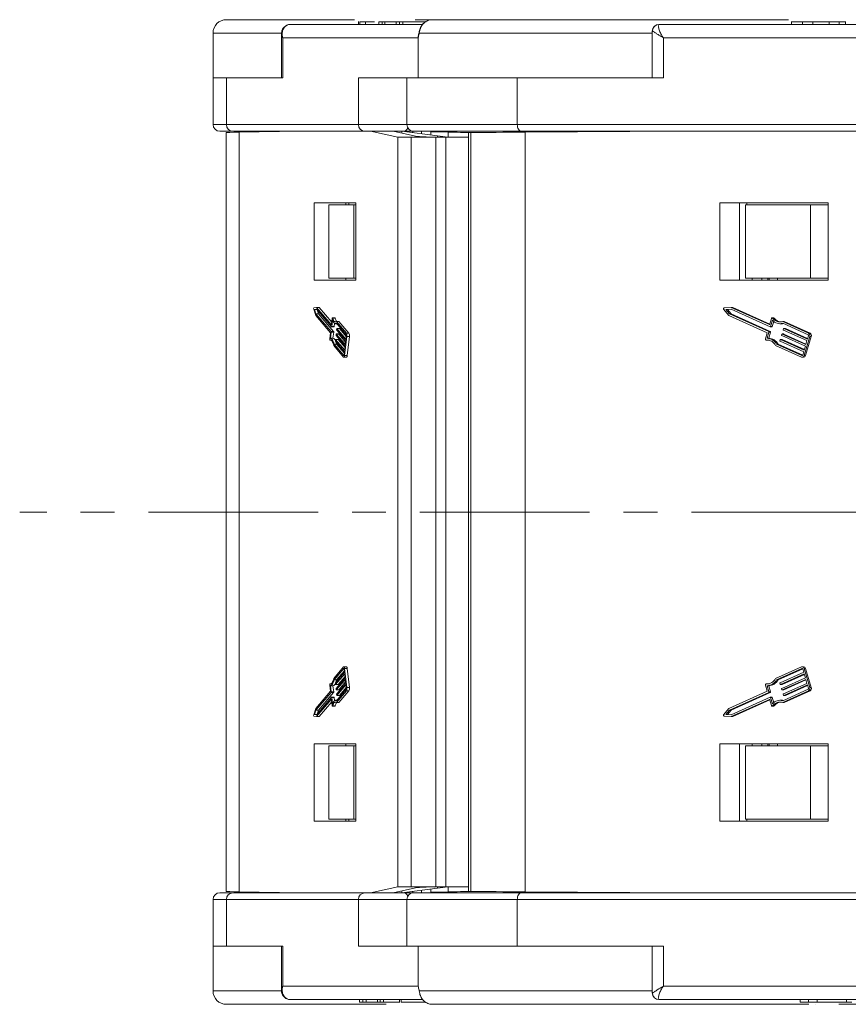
# Model space of a CAD drawing. Header units: millimetres. Extents: x 2471 to 3393, y -390 to 262.
# Tile 3 of 49: x 2761 to 2823, y -235 to -162. Entities that reach past the tile are written whole.
import ezdxf

# ---------------------------------------------------------------- set-up
doc = ezdxf.new("R2010")
doc.units = ezdxf.units.MM
doc.linetypes.add('CENTERX2', pattern=[20.32, 12.7, -2.54, 2.54, -2.54])

msp = doc.modelspace()

# ---------------------------------------------------------------- linework, layer by layer
at = {"color": 7, "linetype": 'Continuous', "lineweight": 15}
for p, q in [((2776.044, -161.781), (2785.625, -161.781)), ((2780.859, -162.131), (2790.74, -162.131)), ((2785.928, -161.906), (2785.928, -162.131)), ((2786.044, -161.931), (2786.044, -162.131)), ((2786.457, -161.931), (2786.457, -162.131)), ((2787.452, -161.931), (2787.452, -162.131)), ((2787.692, -161.931), (2787.452, -161.931)), ((2787.692, -161.931), (2787.692, -162.131)), ((2787.9, -161.931), (2787.692, -161.931)), ((2787.9, -161.931), (2787.9, -162.131)), ((2788.749, -161.931), (2787.9, -161.931)), ((2788.749, -161.931), (2788.749, -162.131)), ((2789.005, -161.931), (2788.749, -161.931)), ((2789.005, -161.931), (2789.005, -162.131)), ((2789.245, -161.931), (2789.005, -161.931)), ((2789.245, -161.931), (2789.245, -162.131)), ((2790.991, -161.931), (2789.245, -161.931)), ((2790.057, -161.931), (2790.057, -161.906)), ((2790.186, -161.781), (2791.466, -161.781)), ((2791.466, -161.781), (2791.461, -161.781)), ((2791.466, -161.781), (2818.11, -161.781)), ((2808.428, -162.131), (2808.436, -162.131)), ((2808.436, -162.131), (2835.385, -162.131)), ((2818.351, -161.906), (2818.351, -162.131)), ((2819.168, -161.931), (2819.168, -162.131)), ((2819.943, -161.931), (2819.943, -162.131)), ((2821.177, -161.931), (2821.177, -162.131)), ((2821.918, -161.931), (2821.918, -162.131)), ((2822.388, -162.131), (2822.388, -161.906)), ((2775.044, -162.781), (2775.044, -166.131)), ((2780.13, -162.781), (2775.044, -162.781)), ((2780.158, -162.87), (2780.158, -166.131)), ((2807.928, -162.781), (2790.478, -162.781)), ((2807.928, -162.631), (2807.928, -166.131)), ((2807.928, -162.631), (2807.939, -162.631)), ((2780.258, -163.131), (2780.258, -166.131)), ((2790.404, -163.131), (2780.258, -163.131)), ((2790.404, -163.131), (2790.404, -166.131)), ((2808.755, -163.131), (2808.755, -166.131)), ((2835.08, -163.131), (2808.755, -163.131)), ((2775.045, -166.131), (2775.044, -166.131)), ((2775.045, -166.131), (2775.045, -169.631)), ((2775.045, -166.131), (2776.044, -166.131)), ((2776.044, -166.131), (2780.258, -166.131)), ((2776.044, -166.131), (2776.044, -169.631)), ((2785.934, -169.631), (2785.934, -166.131)), ((2790.404, -166.131), (2785.934, -166.131)), ((2789.55, -166.131), (2789.55, -169.631)), ((2790.404, -166.131), (2797.821, -166.131)), ((2797.821, -166.131), (2808.755, -166.131)), ((2797.821, -166.131), (2797.821, -169.631)), ((2775.045, -169.631), (2776.044, -169.631)), ((2776.519, -170.131), (2775.545, -170.131)), ((2776.031, -170.228), (2776.031, -198.631)), ((2776.031, -170.228), (2776.031, -198.631)), ((2776.044, -169.631), (2785.934, -169.631)), ((2786.409, -170.131), (2776.519, -170.131)), ((2781.521, -170.131), (2776.995, -170.201)), ((2776.995, -198.631), (2776.995, -170.201)), ((2781.345, -170.134), (2781.357, -170.131)), ((2785.934, -169.631), (2789.55, -169.631)), ((2789.241, -170.131), (2786.409, -170.131)), ((2788.87, -170.581), (2786.827, -170.131)), ((2788.537, -170.131), (2790.2, -170.497)), ((2791.835, -170.475), (2789.175, -170.131)), ((2789.175, -170.131), (2789.175, -170.271)), ((2790.05, -170.131), (2789.241, -170.131)), ((2789.55, -169.631), (2797.821, -169.631)), ((2790.01, -170.239), (2790.01, -170.131)), ((2798.114, -170.131), (2790.05, -170.131)), ((2790.648, -170.321), (2790.648, -170.131)), ((2791.336, -170.41), (2791.336, -170.131)), ((2792.657, -170.201), (2791.336, -170.18)), ((2792.657, -170.581), (2792.657, -170.201)), ((2794.175, -170.23), (2794.175, -198.631)), ((2794.338, -170.228), (2794.338, -198.631)), ((2797.821, -169.631), (2823.483, -169.631)), ((2823.776, -170.131), (2798.114, -170.131)), ((2810.152, -170.131), (2798.409, -170.201)), ((2798.409, -198.631), (2798.409, -170.201)), ((2809.548, -170.134), (2809.59, -170.131)), ((2788.87, -198.631), (2788.87, -170.581)), ((2788.87, -170.581), (2789.866, -170.581)), ((2789.866, -170.581), (2789.866, -198.631)), ((2791.714, -170.581), (2789.866, -170.581)), ((2790.997, -170.55), (2791.63, -170.562)), ((2791.714, -198.631), (2791.714, -170.581)), ((2792.471, -170.581), (2791.714, -170.581)), ((2791.835, -170.475), (2791.835, -170.566)), ((2792.471, -170.581), (2792.471, -198.631)), ((2792.482, -170.581), (2792.471, -170.581)), ((2792.482, -170.581), (2792.482, -198.631)), ((2794.175, -170.581), (2792.482, -170.581)), ((2785.735, -175.481), (2782.613, -175.481)), ((2782.613, -175.481), (2782.613, -181.281)), ((2783.712, -181.131), (2783.712, -175.631)), ((2785.585, -175.631), (2783.712, -175.631)), ((2784.988, -175.631), (2784.988, -175.481)), ((2785.196, -175.631), (2785.196, -175.481)), ((2785.585, -181.131), (2785.585, -175.631)), ((2785.735, -175.631), (2785.585, -175.631)), ((2785.735, -181.281), (2785.735, -175.481)), ((2821.087, -175.481), (2812.987, -175.481)), ((2812.987, -175.481), (2812.987, -181.281)), ((2814.453, -181.281), (2814.453, -175.481)), ((2814.9, -181.131), (2814.9, -175.631)), ((2819.76, -175.631), (2814.9, -175.631)), ((2814.993, -175.631), (2814.993, -175.481)), ((2819.76, -181.131), (2819.76, -175.631)), ((2821.087, -175.631), (2819.76, -175.631)), ((2821.087, -181.281), (2821.087, -175.481)), ((2782.613, -181.281), (2785.735, -181.281)), ((2785.585, -181.131), (2783.712, -181.131)), ((2784.988, -181.281), (2784.988, -181.131)), ((2785.735, -181.131), (2785.585, -181.131)), ((2812.987, -181.281), (2821.087, -181.281)), ((2819.76, -181.131), (2814.9, -181.131)), ((2815.397, -181.281), (2815.397, -181.131)), ((2816.126, -181.281), (2816.126, -181.131)), ((2816.579, -181.281), (2816.579, -181.131)), ((2816.674, -181.281), (2816.674, -181.131)), ((2817.298, -181.131), (2817.298, -181.281)), ((2821.087, -181.131), (2819.76, -181.131)), ((2782.576, -183.459), (2782.728, -183.914)), ((2782.797, -183.315), (2782.589, -183.349)), ((2782.791, -183.443), (2782.638, -183.469)), ((2782.638, -183.469), (2782.75, -183.803)), ((2782.638, -183.469), (2782.812, -183.469)), ((2783.918, -184.763), (2782.791, -183.443)), ((2783.895, -184.6), (2782.797, -183.315)), ((2782.797, -183.315), (2782.987, -183.315)), ((2782.838, -183.499), (2782.94, -183.803)), ((2783.926, -184.414), (2782.987, -183.315)), ((2813.267, -183.459), (2813.661, -183.914)), ((2813.839, -183.315), (2813.3, -183.349)), ((2813.823, -183.443), (2813.427, -183.469)), ((2813.427, -183.469), (2813.717, -183.803)), ((2813.427, -183.469), (2813.544, -183.469)), ((2813.838, -183.45), (2813.544, -183.469)), ((2813.544, -183.469), (2813.834, -183.803)), ((2816.749, -184.763), (2813.823, -183.443)), ((2816.688, -184.6), (2813.839, -183.315)), ((2813.839, -183.315), (2813.956, -183.315)), ((2816.726, -184.564), (2813.956, -183.315)), ((2782.728, -183.914), (2783.836, -185.21)), ((2782.75, -183.803), (2783.877, -185.123)), ((2782.75, -183.803), (2782.94, -183.803)), ((2782.94, -183.803), (2784.067, -185.123)), ((2783.957, -184.147), (2783.907, -184.581)), ((2784.166, -184.105), (2783.976, -184.105)), ((2783.99, -184.124), (2784.18, -184.124)), ((2813.661, -183.914), (2816.534, -185.21)), ((2813.717, -183.803), (2816.643, -185.123)), ((2813.717, -183.803), (2813.834, -183.803)), ((2813.834, -183.803), (2816.76, -185.123)), ((2816.849, -184.147), (2816.721, -184.581)), ((2817.015, -184.105), (2816.898, -184.105)), ((2816.935, -184.124), (2817.052, -184.124)), ((2783.895, -184.6), (2783.901, -184.6)), ((2783.922, -184.765), (2784.112, -184.765)), ((2783.984, -184.281), (2783.931, -184.744)), ((2783.931, -184.744), (2784.121, -184.744)), ((2784.146, -184.522), (2784.121, -184.744)), ((2784.201, -184.536), (2784.305, -184.536)), ((2785.01, -185.362), (2784.28, -184.507)), ((2785.024, -185.242), (2784.282, -184.373)), ((2784.282, -184.373), (2784.472, -184.373)), ((2784.297, -184.968), (2784.304, -184.909)), ((2784.503, -184.888), (2784.313, -184.888)), ((2784.316, -184.889), (2784.995, -185.684)), ((2784.316, -184.889), (2784.506, -184.889)), ((2785.214, -185.242), (2784.472, -184.373)), ((2784.506, -184.889), (2785.017, -185.487)), ((2816.688, -184.6), (2816.705, -184.6)), ((2816.758, -184.765), (2816.875, -184.765)), ((2816.92, -184.281), (2816.782, -184.744)), ((2816.782, -184.744), (2816.9, -184.744)), ((2817.012, -184.365), (2816.9, -184.744)), ((2817.484, -184.536), (2817.601, -184.536)), ((2819.583, -185.362), (2817.687, -184.507)), ((2819.618, -185.242), (2817.692, -184.373)), ((2817.692, -184.373), (2817.809, -184.373)), ((2817.731, -184.968), (2817.749, -184.909)), ((2817.891, -184.888), (2817.773, -184.888)), ((2817.782, -184.889), (2819.543, -185.684)), ((2817.782, -184.889), (2817.899, -184.889)), ((2819.736, -185.242), (2817.809, -184.373)), ((2817.899, -184.889), (2819.556, -185.637)), ((2783.836, -185.21), (2783.783, -185.674)), ((2783.883, -185.164), (2783.83, -185.628)), ((2783.83, -185.628), (2784.02, -185.628)), ((2783.877, -185.123), (2784.067, -185.123)), ((2783.883, -185.164), (2784.073, -185.164)), ((2784.073, -185.164), (2784.02, -185.628)), ((2784.249, -185.388), (2784.256, -185.328)), ((2784.933, -186.223), (2784.255, -185.429)), ((2784.455, -185.307), (2784.265, -185.307)), ((2784.269, -185.309), (2784.947, -186.103)), ((2784.269, -185.309), (2784.459, -185.309)), ((2784.981, -185.804), (2784.303, -185.009)), ((2784.459, -185.309), (2784.969, -185.907)), ((2784.896, -186.927), (2785.06, -185.488)), ((2784.995, -185.684), (2785.022, -185.444)), ((2785.024, -185.242), (2785.214, -185.242)), ((2785.06, -185.488), (2785.25, -185.488)), ((2785.086, -186.927), (2785.25, -185.488)), ((2816.534, -185.21), (2816.397, -185.674)), ((2816.658, -185.164), (2816.521, -185.628)), ((2816.521, -185.628), (2816.638, -185.628)), ((2816.775, -185.164), (2816.638, -185.628)), ((2816.643, -185.123), (2816.76, -185.123)), ((2816.658, -185.164), (2816.775, -185.164)), ((2817.607, -185.388), (2817.625, -185.328)), ((2819.383, -186.223), (2817.622, -185.429)), ((2817.766, -185.307), (2817.649, -185.307)), ((2817.658, -185.309), (2819.418, -186.103)), ((2817.658, -185.309), (2817.775, -185.309)), ((2819.507, -185.804), (2817.747, -185.009)), ((2817.775, -185.309), (2819.432, -186.057)), ((2819.285, -186.927), (2819.711, -185.488)), ((2819.402, -186.927), (2819.828, -185.488)), ((2819.543, -185.684), (2819.614, -185.444)), ((2819.618, -185.242), (2819.736, -185.242)), ((2819.711, -185.488), (2819.828, -185.488)), ((2783.801, -185.76), (2783.86, -185.76)), ((2783.803, -185.76), (2783.859, -185.76)), ((2784.077, -186.172), (2784.819, -187.041)), ((2784.102, -186.066), (2784.833, -186.921)), ((2784.102, -186.066), (2784.292, -186.066)), ((2784.201, -185.808), (2784.208, -185.748)), ((2784.885, -186.643), (2784.207, -185.849)), ((2784.407, -185.727), (2784.217, -185.727)), ((2784.221, -185.729), (2784.899, -186.523)), ((2784.221, -185.729), (2784.411, -185.729)), ((2784.292, -186.066), (2784.874, -186.747)), ((2784.411, -185.729), (2784.922, -186.327)), ((2784.899, -186.523), (2784.933, -186.223)), ((2784.947, -186.103), (2784.981, -185.804)), ((2816.446, -185.76), (2816.563, -185.76)), ((2816.451, -185.76), (2816.568, -185.76)), ((2816.563, -185.76), (2816.568, -185.76)), ((2817.16, -186.172), (2819.086, -187.041)), ((2817.226, -186.066), (2819.121, -186.921)), ((2817.226, -186.066), (2817.343, -186.066)), ((2817.343, -186.066), (2819.183, -186.896)), ((2817.483, -185.808), (2817.501, -185.748)), ((2819.259, -186.643), (2817.498, -185.849)), ((2817.642, -185.727), (2817.525, -185.727)), ((2817.534, -185.729), (2819.294, -186.523)), ((2817.534, -185.729), (2817.651, -185.729)), ((2817.651, -185.729), (2819.308, -186.476)), ((2819.294, -186.523), (2819.383, -186.223)), ((2819.418, -186.103), (2819.507, -185.804)), ((2784.833, -186.921), (2784.846, -186.921)), ((2784.839, -187.052), (2785.029, -187.052)), ((2784.858, -186.883), (2784.885, -186.643)), ((2784.896, -186.927), (2785.086, -186.927)), ((2819.121, -186.921), (2819.157, -186.921)), ((2819.139, -187.052), (2819.256, -187.052)), ((2819.188, -186.883), (2819.259, -186.643)), ((2819.285, -186.927), (2819.402, -186.927)), ((2776.031, -198.631), (2776.031, -227.033)), ((2776.031, -198.631), (2776.031, -227.034)), ((2776.995, -227.061), (2776.995, -198.631)), ((2788.87, -226.681), (2788.87, -198.631)), ((2789.866, -198.631), (2789.866, -226.681)), ((2791.714, -226.681), (2791.714, -198.631)), ((2792.471, -198.631), (2792.471, -226.681)), ((2792.482, -198.631), (2792.482, -226.681)), ((2794.175, -198.631), (2794.175, -227.032)), ((2794.338, -198.631), (2794.338, -227.034)), ((2798.409, -227.061), (2798.409, -198.631)), ((2784.819, -210.221), (2784.077, -211.09)), ((2784.833, -210.341), (2784.102, -211.196)), ((2784.207, -211.413), (2784.885, -210.619)), ((2784.899, -210.739), (2784.221, -211.533)), ((2784.874, -210.515), (2784.292, -211.196)), ((2784.833, -210.341), (2784.846, -210.341)), ((2785.029, -210.209), (2784.839, -210.209)), ((2784.885, -210.619), (2784.858, -210.379)), ((2785.06, -211.774), (2784.896, -210.335)), ((2784.896, -210.335), (2785.086, -210.335)), ((2784.933, -211.038), (2784.899, -210.739)), ((2785.25, -211.774), (2785.086, -210.335)), ((2819.086, -210.221), (2817.16, -211.09)), ((2819.121, -210.341), (2817.226, -211.196)), ((2819.183, -210.366), (2817.343, -211.196)), ((2817.498, -211.413), (2819.259, -210.619)), ((2819.294, -210.739), (2817.534, -211.533)), ((2819.121, -210.341), (2819.157, -210.341)), ((2819.256, -210.209), (2819.139, -210.209)), ((2819.259, -210.619), (2819.188, -210.379)), ((2819.711, -211.774), (2819.285, -210.335)), ((2819.285, -210.335), (2819.402, -210.335)), ((2819.383, -211.038), (2819.294, -210.739)), ((2819.828, -211.774), (2819.402, -210.335)), ((2783.86, -211.502), (2783.801, -211.502)), ((2783.803, -211.502), (2783.859, -211.502)), ((2784.102, -211.196), (2784.292, -211.196)), ((2784.208, -211.514), (2784.201, -211.454)), ((2784.255, -211.833), (2784.933, -211.038)), ((2784.947, -211.158), (2784.269, -211.952)), ((2784.303, -212.252), (2784.981, -211.458)), ((2784.922, -210.935), (2784.411, -211.533)), ((2784.969, -211.355), (2784.459, -211.952)), ((2784.981, -211.458), (2784.947, -211.158)), ((2816.563, -211.502), (2816.446, -211.502)), ((2816.451, -211.502), (2816.568, -211.502)), ((2816.568, -211.502), (2816.563, -211.502)), ((2817.226, -211.196), (2817.343, -211.196)), ((2817.501, -211.514), (2817.483, -211.454)), ((2817.622, -211.833), (2819.383, -211.038)), ((2819.308, -210.785), (2817.651, -211.533)), ((2819.418, -211.158), (2817.658, -211.952)), ((2817.747, -212.252), (2819.507, -211.458)), ((2819.432, -211.205), (2817.775, -211.952)), ((2819.507, -211.458), (2819.418, -211.158)), ((2783.836, -212.051), (2782.728, -213.347)), ((2783.877, -212.138), (2782.75, -213.458)), ((2784.067, -212.138), (2782.94, -213.458)), ((2783.783, -211.588), (2783.836, -212.051)), ((2783.83, -211.634), (2783.883, -212.098)), ((2783.83, -211.634), (2784.02, -211.634)), ((2783.877, -212.138), (2784.067, -212.138)), ((2783.883, -212.098), (2784.073, -212.098)), ((2784.02, -211.634), (2784.073, -212.098)), ((2784.217, -211.535), (2784.407, -211.535)), ((2784.221, -211.533), (2784.411, -211.533)), ((2784.256, -211.933), (2784.249, -211.873)), ((2784.265, -211.954), (2784.455, -211.954)), ((2784.269, -211.952), (2784.459, -211.952)), ((2784.28, -212.755), (2785.01, -211.9)), ((2784.282, -212.889), (2785.024, -212.02)), ((2784.995, -211.578), (2784.316, -212.372)), ((2784.472, -212.889), (2785.214, -212.02)), ((2785.017, -211.774), (2784.506, -212.372)), ((2785.022, -211.818), (2784.995, -211.578)), ((2785.024, -212.02), (2785.214, -212.02)), ((2785.06, -211.774), (2785.25, -211.774)), ((2816.534, -212.051), (2813.661, -213.347)), ((2816.643, -212.138), (2813.717, -213.458)), ((2816.76, -212.138), (2813.834, -213.458)), ((2816.397, -211.588), (2816.534, -212.051)), ((2816.521, -211.634), (2816.658, -212.098)), ((2816.521, -211.634), (2816.638, -211.634)), ((2816.638, -211.634), (2816.775, -212.098)), ((2816.643, -212.138), (2816.76, -212.138)), ((2816.658, -212.098), (2816.775, -212.098)), ((2817.525, -211.535), (2817.642, -211.535)), ((2817.534, -211.533), (2817.651, -211.533)), ((2817.625, -211.933), (2817.607, -211.873)), ((2817.649, -211.954), (2817.766, -211.954)), ((2817.658, -211.952), (2817.775, -211.952)), ((2817.687, -212.755), (2819.583, -211.9)), ((2817.692, -212.889), (2819.618, -212.02)), ((2819.543, -211.578), (2817.782, -212.372)), ((2817.809, -212.889), (2819.736, -212.02)), ((2819.556, -211.625), (2817.899, -212.372)), ((2819.614, -211.818), (2819.543, -211.578)), ((2819.618, -212.02), (2819.736, -212.02)), ((2819.711, -211.774), (2819.828, -211.774)), ((2782.791, -213.818), (2783.918, -212.498)), ((2782.797, -213.947), (2783.895, -212.662)), ((2782.987, -213.947), (2783.926, -212.847)), ((2783.895, -212.662), (2783.901, -212.662)), ((2783.907, -212.681), (2783.957, -213.115)), ((2784.112, -212.496), (2783.922, -212.496)), ((2783.931, -212.517), (2783.984, -212.981)), ((2783.931, -212.517), (2784.121, -212.517)), ((2784.121, -212.517), (2784.146, -212.74)), ((2784.305, -212.725), (2784.201, -212.725)), ((2784.282, -212.889), (2784.472, -212.889)), ((2784.304, -212.353), (2784.297, -212.293)), ((2784.313, -212.374), (2784.503, -212.374)), ((2784.316, -212.372), (2784.506, -212.372)), ((2813.823, -213.818), (2816.749, -212.498)), ((2813.839, -213.947), (2816.688, -212.662)), ((2813.956, -213.947), (2816.726, -212.698)), ((2816.688, -212.662), (2816.705, -212.662)), ((2816.721, -212.681), (2816.849, -213.115)), ((2816.875, -212.496), (2816.758, -212.496)), ((2816.782, -212.517), (2816.92, -212.981)), ((2816.782, -212.517), (2816.9, -212.517)), ((2816.9, -212.517), (2817.012, -212.896)), ((2817.601, -212.725), (2817.484, -212.725)), ((2817.692, -212.889), (2817.809, -212.889)), ((2817.749, -212.353), (2817.731, -212.293)), ((2817.773, -212.374), (2817.891, -212.374)), ((2817.782, -212.372), (2817.899, -212.372)), ((2782.728, -213.347), (2782.576, -213.802)), ((2782.75, -213.458), (2782.638, -213.793)), ((2782.75, -213.458), (2782.94, -213.458)), ((2782.94, -213.458), (2782.838, -213.763)), ((2783.976, -213.157), (2784.166, -213.157)), ((2783.99, -213.138), (2784.18, -213.138)), ((2813.661, -213.347), (2813.267, -213.802)), ((2813.717, -213.458), (2813.427, -213.793)), ((2813.834, -213.458), (2813.544, -213.793)), ((2813.717, -213.458), (2813.834, -213.458)), ((2816.898, -213.157), (2817.015, -213.157)), ((2816.935, -213.138), (2817.052, -213.138)), ((2782.589, -213.913), (2782.797, -213.947)), ((2782.638, -213.793), (2782.791, -213.818)), ((2782.638, -213.793), (2782.812, -213.793)), ((2782.797, -213.947), (2782.987, -213.947)), ((2813.3, -213.913), (2813.839, -213.947)), ((2813.427, -213.793), (2813.823, -213.818)), ((2813.427, -213.793), (2813.544, -213.793)), ((2813.544, -213.793), (2813.838, -213.812)), ((2813.839, -213.947), (2813.956, -213.947)), ((2782.613, -215.981), (2782.613, -221.781)), ((2785.735, -215.981), (2782.613, -215.981)), ((2783.712, -216.131), (2783.712, -221.631)), ((2785.585, -216.131), (2783.712, -216.131)), ((2784.988, -216.131), (2784.988, -215.981)), ((2785.585, -216.131), (2785.585, -221.631)), ((2785.735, -216.131), (2785.585, -216.131)), ((2785.735, -221.781), (2785.735, -215.981)), ((2812.987, -215.981), (2812.987, -221.781)), ((2821.087, -215.981), (2812.987, -215.981)), ((2814.453, -221.781), (2814.453, -215.981)), ((2814.9, -216.131), (2814.9, -221.631)), ((2819.76, -216.131), (2814.9, -216.131)), ((2815.397, -216.131), (2815.397, -215.981)), ((2816.126, -216.131), (2816.126, -215.981)), ((2816.579, -216.131), (2816.579, -215.981)), ((2816.674, -216.131), (2816.674, -215.981)), ((2817.298, -215.981), (2817.298, -216.131)), ((2819.76, -216.131), (2819.76, -221.631)), ((2821.087, -216.131), (2819.76, -216.131)), ((2821.087, -221.781), (2821.087, -215.981)), ((2782.613, -221.781), (2785.735, -221.781)), ((2785.585, -221.631), (2783.712, -221.631)), ((2784.988, -221.781), (2784.988, -221.631)), ((2785.196, -221.631), (2785.196, -221.781)), ((2785.735, -221.631), (2785.585, -221.631)), ((2812.987, -221.781), (2821.087, -221.781)), ((2819.76, -221.631), (2814.9, -221.631)), ((2814.993, -221.631), (2814.993, -221.781)), ((2821.087, -221.631), (2819.76, -221.631)), ((2786.827, -227.131), (2788.87, -226.681)), ((2790.2, -226.764), (2788.537, -227.131)), ((2789.866, -226.681), (2788.87, -226.681)), ((2789.175, -227.131), (2791.835, -226.787)), ((2789.175, -226.99), (2789.175, -227.131)), ((2789.866, -226.681), (2791.714, -226.681)), ((2790.648, -227.131), (2790.648, -226.941)), ((2791.63, -226.7), (2790.997, -226.711)), ((2791.336, -227.131), (2791.336, -226.852)), ((2791.714, -226.681), (2792.471, -226.681)), ((2791.835, -226.787), (2791.835, -226.695)), ((2792.471, -226.681), (2792.482, -226.681)), ((2792.482, -226.681), (2794.175, -226.681)), ((2792.657, -227.061), (2792.657, -226.681)), ((2775.045, -227.631), (2775.045, -231.131)), ((2775.045, -227.631), (2776.044, -227.631)), ((2776.519, -227.131), (2775.545, -227.131)), ((2776.044, -227.631), (2785.934, -227.631)), ((2776.044, -231.131), (2776.044, -227.631)), ((2786.409, -227.131), (2776.519, -227.131)), ((2776.995, -227.061), (2781.521, -227.131)), ((2781.357, -227.131), (2781.345, -227.128)), ((2785.934, -227.631), (2785.934, -231.131)), ((2785.934, -227.631), (2789.55, -227.631)), ((2789.241, -227.131), (2786.409, -227.131)), ((2790.01, -227.131), (2789.241, -227.131)), ((2789.55, -227.631), (2789.55, -231.131)), ((2789.55, -227.631), (2797.821, -227.631)), ((2790.01, -227.023), (2790.01, -227.131)), ((2798.114, -227.131), (2790.05, -227.131)), ((2791.336, -227.082), (2792.657, -227.061)), ((2797.821, -227.631), (2823.483, -227.631)), ((2797.821, -231.131), (2797.821, -227.631)), ((2823.776, -227.131), (2798.114, -227.131)), ((2798.409, -227.061), (2810.152, -227.131)), ((2809.59, -227.131), (2809.548, -227.127)), ((2775.044, -231.131), (2775.044, -234.481)), ((2775.045, -231.131), (2775.044, -231.131)), ((2775.045, -231.131), (2776.044, -231.131)), ((2776.044, -231.131), (2780.258, -231.131)), ((2780.158, -231.131), (2780.158, -234.388)), ((2780.258, -234.131), (2780.258, -231.131)), ((2790.404, -231.131), (2785.934, -231.131)), ((2790.404, -234.131), (2790.404, -231.131)), ((2793.326, -231.131), (2790.404, -231.131)), ((2793.326, -231.131), (2797.821, -231.131)), ((2797.821, -231.131), (2808.755, -231.131)), ((2807.928, -231.131), (2807.928, -234.631)), ((2808.755, -234.131), (2808.755, -231.131)), ((2790.404, -234.131), (2780.258, -234.131)), ((2835.08, -234.131), (2808.755, -234.131)), ((2780.131, -234.481), (2775.044, -234.481)), ((2807.928, -234.481), (2790.478, -234.481)), ((2807.928, -234.631), (2807.939, -234.631)), ((2776.044, -235.481), (2788.011, -235.481)), ((2780.859, -235.131), (2790.758, -235.131)), ((2786.011, -235.331), (2786.011, -235.131)), ((2786.011, -235.331), (2786.251, -235.331)), ((2786.251, -235.331), (2786.251, -235.131)), ((2786.251, -235.331), (2786.507, -235.331)), ((2786.507, -235.331), (2786.507, -235.131)), ((2786.507, -235.331), (2787.356, -235.331)), ((2787.356, -235.331), (2787.356, -235.131)), ((2787.356, -235.331), (2787.564, -235.331)), ((2787.564, -235.331), (2787.564, -235.131)), ((2787.564, -235.331), (2787.804, -235.331)), ((2787.804, -235.331), (2787.804, -235.131)), ((2787.804, -235.331), (2788.939, -235.331)), ((2788.993, -235.131), (2788.993, -235.356)), ((2789.114, -235.331), (2789.114, -235.131)), ((2789.781, -235.356), (2789.781, -235.331)), ((2791.466, -235.481), (2791.461, -235.481)), ((2791.466, -235.481), (2819.652, -235.481)), ((2808.428, -235.131), (2808.436, -235.131)), ((2808.436, -235.131), (2835.384, -235.131)), ((2813.038, -235.481), (2813.033, -235.481)), ((2818.986, -235.331), (2818.986, -235.131)), ((2818.986, -235.331), (2819.609, -235.331)), ((2819.609, -235.331), (2819.609, -235.131)), ((2819.609, -235.331), (2820.274, -235.331)), ((2820.174, -235.481), (2820.171, -235.481)), ((2820.274, -235.331), (2820.274, -235.131)), ((2820.274, -235.331), (2822.475, -235.331)), ((2821.513, -235.356), (2821.513, -235.331)), ((2821.886, -235.481), (2826.19, -235.481)), ((2822.475, -235.331), (2822.475, -235.131)), ((2822.475, -235.331), (2822.866, -235.331))]:
    msp.add_line(p, q, dxfattribs=at)
at = {"color": 1, "linetype": 'CENTERX2', "lineweight": 13}
msp.add_line((3311.23, -198.631), (2760.568, -198.631), dxfattribs=at)
at = {"color": 7, "linetype": 'Continuous', "lineweight": 15, "flags": 128}
for points in [[(2798.114, -170.131), (2798.057, -170.121), (2798.002, -170.093), (2797.951, -170.047), (2797.907, -169.984), (2797.87, -169.909), (2797.843, -169.822), (2797.826, -169.728), (2797.821, -169.631)], [(2783.99, -184.124), (2783.986, -184.114), (2783.981, -184.107), (2783.976, -184.105), (2783.971, -184.106), (2783.967, -184.112), (2783.962, -184.12), (2783.959, -184.132), (2783.957, -184.147)], [(2784.282, -184.373), (2784.243, -184.399), (2784.203, -184.409), (2784.164, -184.401), (2784.125, -184.377), (2784.088, -184.336), (2784.052, -184.28), (2784.019, -184.208), (2783.99, -184.124)], [(2784.18, -184.124), (2784.176, -184.114), (2784.171, -184.107), (2784.166, -184.105), (2784.166, -184.105)], [(2783.907, -184.581), (2783.906, -184.586), (2783.905, -184.591), (2783.904, -184.595), (2783.902, -184.599), (2783.9, -184.601), (2783.898, -184.602), (2783.896, -184.601), (2783.895, -184.6)], [(2783.931, -184.744), (2783.93, -184.75), (2783.929, -184.755), (2783.928, -184.759), (2783.926, -184.762), (2783.924, -184.764), (2783.922, -184.765), (2783.92, -184.765), (2783.918, -184.763)], [(2784.28, -184.507), (2784.241, -184.529), (2784.202, -184.536), (2784.162, -184.529), (2784.123, -184.507), (2784.086, -184.471), (2784.05, -184.42), (2784.015, -184.357), (2783.984, -184.281)], [(2784.121, -184.744), (2784.12, -184.75), (2784.119, -184.755), (2784.118, -184.759), (2784.116, -184.762), (2784.114, -184.764), (2784.112, -184.765), (2784.112, -184.765)], [(2784.304, -184.909), (2784.304, -184.903), (2784.306, -184.898), (2784.307, -184.894), (2784.309, -184.891), (2784.311, -184.888), (2784.313, -184.888), (2784.314, -184.888), (2784.316, -184.889)], [(2784.503, -184.888), (2784.505, -184.888), (2784.506, -184.889)], [(2817.891, -184.888), (2817.895, -184.888), (2817.899, -184.889)], [(2783.783, -185.674), (2783.781, -185.69), (2783.782, -185.706), (2783.783, -185.721), (2783.786, -185.735), (2783.789, -185.746), (2783.793, -185.755), (2783.798, -185.759), (2783.803, -185.76)], [(2783.83, -185.628), (2783.87, -185.635), (2783.909, -185.656), (2783.946, -185.693), (2783.982, -185.743), (2784.017, -185.806), (2784.048, -185.882), (2784.077, -185.969), (2784.102, -186.066)], [(2784.256, -185.328), (2784.257, -185.323), (2784.258, -185.318), (2784.259, -185.313), (2784.261, -185.31), (2784.263, -185.308), (2784.265, -185.307), (2784.267, -185.308), (2784.269, -185.309)], [(2784.455, -185.307), (2784.457, -185.308), (2784.459, -185.309)], [(2817.766, -185.307), (2817.77, -185.308), (2817.775, -185.309)], [(2783.803, -185.76), (2783.843, -185.756), (2783.882, -185.769), (2783.921, -185.799), (2783.958, -185.846), (2783.992, -185.907), (2784.024, -185.983), (2784.052, -186.072), (2784.077, -186.172)], [(2784.208, -185.748), (2784.209, -185.742), (2784.21, -185.737), (2784.211, -185.733), (2784.213, -185.73), (2784.215, -185.728), (2784.217, -185.727), (2784.219, -185.727), (2784.221, -185.729)], [(2784.241, -185.888), (2784.267, -185.969), (2784.292, -186.066)], [(2784.407, -185.727), (2784.409, -185.727), (2784.411, -185.729)], [(2817.642, -185.727), (2817.646, -185.727), (2817.651, -185.729)], [(2784.819, -187.041), (2784.83, -187.05), (2784.842, -187.052), (2784.854, -187.047), (2784.865, -187.035), (2784.875, -187.016), (2784.883, -186.991), (2784.89, -186.961), (2784.896, -186.927)], [(2784.833, -186.921), (2784.836, -186.924), (2784.84, -186.925), (2784.844, -186.923), (2784.848, -186.919), (2784.851, -186.912), (2784.854, -186.904), (2784.856, -186.894), (2784.858, -186.883)], [(2785.029, -187.052), (2785.032, -187.052), (2785.044, -187.047), (2785.055, -187.035), (2785.065, -187.016), (2785.073, -186.991), (2785.08, -186.961), (2785.086, -186.927)], [(2784.896, -210.335), (2784.89, -210.301), (2784.883, -210.271), (2784.875, -210.246), (2784.865, -210.227), (2784.854, -210.215), (2784.842, -210.209), (2784.83, -210.211), (2784.819, -210.221)], [(2784.858, -210.379), (2784.856, -210.368), (2784.854, -210.358), (2784.851, -210.349), (2784.848, -210.343), (2784.844, -210.339), (2784.84, -210.337), (2784.836, -210.338), (2784.833, -210.341)], [(2785.086, -210.335), (2785.08, -210.301), (2785.073, -210.271), (2785.065, -210.246), (2785.055, -210.227), (2785.044, -210.215), (2785.032, -210.209), (2785.029, -210.209)], [(2783.803, -211.502), (2783.798, -211.503), (2783.793, -211.507), (2783.789, -211.515), (2783.786, -211.527), (2783.783, -211.54), (2783.782, -211.556), (2783.781, -211.572), (2783.783, -211.588)], [(2784.077, -211.09), (2784.052, -211.19), (2784.024, -211.278), (2783.992, -211.354), (2783.958, -211.416), (2783.921, -211.462), (2783.882, -211.492), (2783.843, -211.506), (2783.803, -211.502)], [(2784.102, -211.196), (2784.077, -211.293), (2784.048, -211.38), (2784.017, -211.456), (2783.982, -211.519), (2783.946, -211.569), (2783.909, -211.605), (2783.87, -211.627), (2783.83, -211.634)], [(2784.221, -211.533), (2784.219, -211.534), (2784.217, -211.535), (2784.215, -211.534), (2784.213, -211.532), (2784.211, -211.528), (2784.21, -211.524), (2784.209, -211.519), (2784.208, -211.514)], [(2784.292, -211.196), (2784.267, -211.293), (2784.241, -211.373)], [(2784.269, -211.952), (2784.267, -211.954), (2784.265, -211.954), (2784.263, -211.953), (2784.261, -211.951), (2784.259, -211.948), (2784.258, -211.944), (2784.257, -211.939), (2784.256, -211.933)], [(2784.411, -211.533), (2784.409, -211.534), (2784.407, -211.535)], [(2784.459, -211.952), (2784.457, -211.954), (2784.455, -211.954)], [(2817.651, -211.533), (2817.646, -211.534), (2817.642, -211.535)], [(2817.775, -211.952), (2817.77, -211.954), (2817.766, -211.954)], [(2783.895, -212.662), (2783.896, -212.66), (2783.898, -212.66), (2783.9, -212.661), (2783.902, -212.663), (2783.904, -212.666), (2783.905, -212.67), (2783.906, -212.675), (2783.907, -212.681)], [(2783.918, -212.498), (2783.92, -212.497), (2783.922, -212.496), (2783.924, -212.497), (2783.926, -212.499), (2783.928, -212.502), (2783.929, -212.507), (2783.93, -212.512), (2783.931, -212.517)], [(2783.984, -212.981), (2784.015, -212.905), (2784.05, -212.841), (2784.086, -212.791), (2784.123, -212.755), (2784.162, -212.733), (2784.202, -212.725), (2784.241, -212.733), (2784.28, -212.755)], [(2783.99, -213.138), (2784.019, -213.053), (2784.052, -212.982), (2784.088, -212.926), (2784.125, -212.885), (2784.164, -212.861), (2784.203, -212.853), (2784.243, -212.862), (2784.282, -212.889)], [(2784.112, -212.496), (2784.112, -212.496), (2784.114, -212.497), (2784.116, -212.499), (2784.118, -212.502), (2784.119, -212.507), (2784.12, -212.512), (2784.121, -212.517)], [(2784.316, -212.372), (2784.314, -212.374), (2784.313, -212.374), (2784.311, -212.373), (2784.309, -212.371), (2784.307, -212.368), (2784.306, -212.364), (2784.304, -212.359), (2784.304, -212.353)], [(2784.506, -212.372), (2784.505, -212.374), (2784.503, -212.374)], [(2817.899, -212.372), (2817.895, -212.374), (2817.891, -212.374)], [(2783.957, -213.115), (2783.959, -213.129), (2783.962, -213.141), (2783.967, -213.15), (2783.971, -213.155), (2783.976, -213.157), (2783.981, -213.154), (2783.986, -213.148), (2783.99, -213.138)], [(2784.166, -213.157), (2784.166, -213.157), (2784.171, -213.154), (2784.176, -213.148), (2784.18, -213.138)], [(2798.114, -227.131), (2798.057, -227.14), (2798.002, -227.169), (2797.951, -227.215), (2797.907, -227.277), (2797.87, -227.353), (2797.843, -227.439), (2797.826, -227.533), (2797.821, -227.631)]]:
    msp.add_lwpolyline(points, dxfattribs=at)
at = {"color": 7, "linetype": 'Continuous', "lineweight": 15}
for centre, radius, start, end in [((2776.044, -162.781), 1, 90, 180), ((2808.428, -162.631), 0.5, 90, 180), ((2808.438, -162.63), 0.499, 90.15282, 180.15201), ((2790.548, -162.733), 0.0848, 170.80133, 214.03119), ((2791.454, -163.131), 1.05, 168.14549, 180.00642), ((2775.545, -169.631), 0.5, 180, 270), ((2776.532, -169.643), 0.488, 178.56974, 268.49449), ((2786.422, -169.643), 0.488, 178.56974, 268.49449), ((2789.234, -169.666), 0.465, 270.81703, 328.885), ((2790.05, -169.631), 0.5, 180, 270), ((2782.683, -183.416), 0.115, 144.63809, 202.34887), ((2813.316, -183.414), 0.0669, 104.10645, 222.9224), ((2784.729, -183.994), 0.565, 193.3277, 222.20028), ((2816.897, -184.154), 0.0482, 38.42544, 171.39782), ((2817.484, -183.729), 0.677, 215.6958, 287.888), ((2817.014, -184.152), 0.0469, 36.22932, 88.93113), ((2817.624, -183.696), 0.715, 216.79023, 263.39493), ((2784.361, -184.98), 0.0656, 169.87201, 206.63935), ((2816.696, -184.576), 0.0249, 249.83107, 349.8677), ((2816.758, -184.74), 0.0249, 249.83107, 349.8677), ((2816.874, -184.739), 0.0261, 272.92561, 348.68491), ((2817.484, -183.778), 0.756, 221.65939, 285.5393), ((2817.601, -183.827), 0.71, 270.01046, 280.28912), ((2817.764, -184.98), 0.0343, 160.96627, 240.29555), ((2817.774, -184.913), 0.0249, 69.83107, 169.8677), ((2783.819, -185.153), 0.0656, 349.87201, 26.63935), ((2783.961, -185.874), 0.253, 17.65749, 76.42577), ((2784.009, -185.153), 0.0656, 349.87201, 26.63935), ((2784.313, -185.4), 0.0656, 169.87201, 206.63935), ((2784.893, -185.421), 0.131, 349.87201, 26.63935), ((2784.672, -185.418), 0.393, 349.87201, 26.63935), ((2784.862, -185.418), 0.393, 349.87201, 26.63935), ((2816.454, -185.698), 0.0616, 157.14119, 266.93025), ((2816.492, -186.46), 0.833, 28.25397, 88.00005), ((2816.609, -186.46), 0.833, 28.25397, 88.00005), ((2816.626, -185.153), 0.0343, 340.96627, 60.29555), ((2816.743, -185.153), 0.0343, 340.96627, 60.29555), ((2817.639, -185.399), 0.0343, 160.96627, 240.29555), ((2817.649, -185.333), 0.0249, 69.83107, 169.8677), ((2819.549, -185.421), 0.0685, 340.96627, 60.29555), ((2819.516, -185.421), 0.206, 340.96627, 60.29555), ((2819.634, -185.421), 0.206, 340.96627, 60.29555), ((2784.266, -185.819), 0.0656, 169.87201, 206.63935), ((2816.503, -186.485), 0.728, 25.50812, 94.13361), ((2817.515, -185.819), 0.0343, 160.96627, 240.29555), ((2817.525, -185.752), 0.0249, 69.83107, 169.8677), ((2819.138, -186.9), 0.15, 249.83107, 349.8677), ((2819.139, -186.874), 0.0499, 249.83107, 349.8677), ((2819.245, -186.891), 0.162, 274.24061, 347.3699), ((2819.138, -210.361), 0.15, 10.1323, 110.16893), ((2819.139, -210.388), 0.0499, 10.1323, 110.16893), ((2819.248, -210.366), 0.157, 11.31509, 87.07439), ((2783.97, -211.398), 0.242, 282.00103, 343.91571), ((2784.266, -211.442), 0.0656, 153.36065, 190.12799), ((2816.454, -211.564), 0.0616, 93.06975, 202.85881), ((2816.503, -210.776), 0.728, 265.86639, 334.49188), ((2816.492, -210.802), 0.833, 271.99995, 331.74603), ((2816.609, -210.802), 0.833, 271.99995, 331.74603), ((2817.515, -211.443), 0.0343, 119.70445, 199.03373), ((2817.525, -211.509), 0.0249, 190.1323, 290.16893), ((2783.819, -212.109), 0.0656, 333.36065, 10.12799), ((2784.009, -212.109), 0.0656, 333.36065, 10.12799), ((2784.313, -211.862), 0.0656, 153.36065, 190.12799), ((2784.361, -212.282), 0.0656, 153.36065, 190.12799), ((2784.893, -211.841), 0.131, 333.36065, 10.12799), ((2784.672, -211.843), 0.393, 333.36065, 10.12799), ((2784.862, -211.843), 0.393, 333.36065, 10.12799), ((2816.626, -212.109), 0.0343, 299.70445, 19.03373), ((2816.743, -212.109), 0.0343, 299.70445, 19.03373), ((2817.639, -211.862), 0.0343, 119.70445, 199.03373), ((2817.649, -211.929), 0.0249, 190.1323, 290.16893), ((2817.764, -212.282), 0.0343, 119.70445, 199.03373), ((2819.549, -211.84), 0.0685, 299.70445, 19.03373), ((2819.516, -211.841), 0.206, 299.70445, 19.03373), ((2819.634, -211.841), 0.206, 299.70445, 19.03373), ((2784.729, -213.268), 0.565, 137.79972, 166.6723), ((2816.696, -212.685), 0.0249, 10.1323, 110.16893), ((2816.758, -212.522), 0.0249, 10.1323, 110.16893), ((2816.873, -212.523), 0.0269, 12.6301, 85.75939), ((2817.484, -213.483), 0.756, 74.4607, 138.34061), ((2817.484, -213.533), 0.677, 72.112, 144.3042), ((2817.624, -213.566), 0.715, 96.60507, 143.20977), ((2817.601, -213.435), 0.71, 79.71088, 89.98954), ((2817.774, -212.349), 0.0249, 190.1323, 290.16893), ((2816.897, -213.108), 0.0482, 188.60218, 321.57456), ((2817.014, -213.11), 0.0469, 271.06887, 323.77068), ((2782.683, -213.846), 0.115, 157.65113, 215.36191), ((2813.316, -213.848), 0.0669, 137.0776, 255.89355), ((2775.545, -227.631), 0.5, 90, 180), ((2776.532, -227.619), 0.488, 91.50551, 181.43026), ((2786.422, -227.619), 0.488, 91.50551, 181.43026), ((2789.234, -227.596), 0.465, 31.115, 89.18297), ((2790.05, -227.631), 0.5, 90, 180), ((2776.044, -234.481), 1, 180, 270), ((2808.428, -234.631), 0.5, 180, 270), ((2808.438, -234.632), 0.499, 179.84799, 269.84718)]:
    msp.add_arc(centre, radius, start, end, dxfattribs=at)
for centre, major_axis, ratio, start_param, end_param in [((2795.424, -170.201), (19.398, 0.029), 0.00459, 2.824123, 3.118649), ((2809.421, -170.201), (17.598, -0.026), 0.004603, 3.450803, 3.732871), ((2794.975, -170.227), (0.8, 0.003), 0.002833, 2.491979, 3.141582), ((2809.785, -170.201), (19.398, 0.076), 0.002833, 2.197452, 2.491979), ((2790.96, -170.497), (0.8, -0.017), 0.065308, 3.460464, 4.760313), ((2791.751, -170.734), (2.6, -0.056), 0.065308, 1.349086, 1.618721), ((2791.461, -170.475), (1.2, -0.14), 0.037813, 0.4528, 1.257751), ((2790.96, -226.764), (0.8, 0.017), 0.065308, 1.522872, 2.822722), ((2791.751, -226.528), (2.6, 0.056), 0.065308, 4.664465, 4.934099), ((2791.461, -226.787), (1.2, 0.14), 0.037813, 5.025435, 5.830386), ((2795.424, -227.061), (19.398, -0.029), 0.00459, 3.164536, 3.459063), ((2809.421, -227.061), (17.598, 0.026), 0.004603, 2.550318, 2.832382), ((2794.975, -227.035), (0.8, -0.003), 0.002833, 3.141604, 3.791207), ((2809.785, -227.061), (19.398, -0.076), 0.002833, 3.791207, 4.085733)]:
    msp.add_ellipse(centre, major_axis=major_axis, ratio=ratio, start_param=start_param, end_param=end_param, dxfattribs=at)
for points, knots in [([(2780.842, -162.141), (2780.822, -162.139), (2780.696, -162.123), (2780.482, -162.221), (2780.276, -162.417), (2780.169, -162.652), (2780.168, -162.803), (2780.167, -162.873)], [0, 0, 0, 0, 0.052427, 0.318119, 0.558563, 0.79739, 1, 1, 1, 1]), ([(2780.258, -163.131), (2780.258, -163.129), (2780.257, -163.126), (2780.255, -163.12), (2780.253, -163.11), (2780.249, -163.093), (2780.243, -163.067), (2780.237, -163.037), (2780.228, -162.985), (2780.219, -162.894), (2780.221, -162.706), (2780.268, -162.54), (2780.383, -162.338), (2780.547, -162.173), (2780.765, -162.144), (2780.859, -162.131)], [0, 0, 0, 0, 0.004076, 0.005312, 0.013833, 0.023499, 0.039938, 0.067959, 0.085914, 0.147188, 0.256834, 0.484715, 0.526697, 0.795371, 1, 1, 1, 1]), ([(2786.457, -161.931), (2786.359, -161.931), (2786.186, -161.931), (2786.087, -161.931), (2786.044, -161.931)], [0, 0, 0, 0, 0.559564, 1, 1, 1, 1]), ([(2787.128, -161.931), (2787.05, -161.931), (2786.789, -161.931), (2786.594, -161.931), (2786.457, -161.931)], [0, 0, 0, 0, 0.297586, 1, 1, 1, 1]), ([(2790.829, -162.038), (2790.813, -162.049), (2790.697, -162.126), (2790.571, -162.35), (2790.488, -162.586), (2790.469, -162.7), (2790.466, -162.72)], [0, 0, 0, 0, 0.074513, 0.528206, 0.919609, 1, 1, 1, 1]), ([(2790.838, -162.031), (2790.765, -162.111), (2790.62, -162.27), (2790.514, -162.547), (2790.488, -162.716), (2790.478, -162.781)], [0, 0, 0, 0, 0.38385, 0.76279, 1, 1, 1, 1]), ([(2791.461, -161.781), (2791.45, -161.781), (2791.332, -161.783), (2791.114, -161.84), (2790.909, -161.941), (2790.839, -162.029), (2790.838, -162.031)], [0, 0, 0, 0, 0.051693, 0.522355, 0.992934, 1, 1, 1, 1]), ([(2808.755, -163.131), (2808.754, -163.129), (2808.752, -163.126), (2808.748, -163.12), (2808.741, -163.11), (2808.73, -163.093), (2808.712, -163.067), (2808.692, -163.037), (2808.659, -162.985), (2808.604, -162.894), (2808.503, -162.706), (2808.436, -162.54), (2808.379, -162.338), (2808.362, -162.173), (2808.414, -162.144), (2808.436, -162.131)], [0, 0, 0, 0, 0.004076, 0.005312, 0.013833, 0.023499, 0.039938, 0.067959, 0.085914, 0.147188, 0.256834, 0.484715, 0.526697, 0.795371, 1, 1, 1, 1]), ([(2819.168, -161.931), (2818.937, -161.931), (2818.479, -161.931), (2818.396, -161.931), (2818.355, -161.931)], [0, 0, 0, 0, 0.505377, 1, 1, 1, 1]), ([(2819.943, -161.931), (2819.788, -161.931), (2819.512, -161.931), (2819.273, -161.931), (2819.168, -161.931)], [0, 0, 0, 0, 0.5595644, 1, 1, 1, 1]), ([(2821.177, -161.931), (2820.956, -161.931), (2820.562, -161.931), (2820.132, -161.931), (2819.943, -161.931)], [0, 0, 0, 0, 0.559956, 1, 1, 1, 1]), ([(2821.918, -161.931), (2821.799, -161.931), (2821.587, -161.931), (2821.302, -161.931), (2821.177, -161.931)], [0, 0, 0, 0, 0.560171, 1, 1, 1, 1]), ([(2822.386, -161.931), (2822.387, -161.931), (2822.447, -161.931), (2822.268, -161.931), (2822.035, -161.931), (2821.918, -161.931)], [0, 0, 0, 0, 0.005422, 0.502019, 1, 1, 1, 1]), ([(2780.258, -163.131), (2780.258, -163.13), (2780.254, -163.125), (2780.243, -163.108), (2780.23, -163.089), (2780.194, -163.026), (2780.159, -162.951), (2780.164, -162.891), (2780.166, -162.873)], [0, 0, 0, 0, 0.0132, 0.05285, 0.183717, 0.231144, 0.759493, 1, 1, 1, 1]), ([(2790.478, -162.781), (2790.474, -162.802), (2790.452, -162.923), (2790.425, -163.036), (2790.404, -163.129), (2790.404, -163.131)], [0, 0, 0, 0, 0.17537, 0.987913, 1, 1, 1, 1]), ([(2790.463, -162.718), (2790.452, -162.78), (2790.441, -162.847), (2790.427, -162.91), (2790.426, -162.915)], [0, 0, 0, 0, 0.915028, 1, 1, 1, 1]), ([(2808.755, -163.131), (2808.753, -163.13), (2808.744, -163.125), (2808.714, -163.108), (2808.678, -163.089), (2808.565, -163.026), (2808.399, -162.927), (2808.217, -162.808), (2808.085, -162.718), (2807.987, -162.65), (2807.956, -162.637), (2807.939, -162.631)], [0, 0, 0, 0, 0.005076, 0.020324, 0.070651, 0.08889, 0.292074, 0.500551, 0.653435, 0.809647, 1, 1, 1, 1]), ([(2780.258, -234.131), (2780.258, -234.132), (2780.254, -234.137), (2780.243, -234.153), (2780.23, -234.173), (2780.181, -234.256), (2780.182, -234.321), (2780.182, -234.381)], [0, 0, 0, 0, 0.013441, 0.053816, 0.187076, 0.23537, 1, 1, 1, 1]), ([(2780.258, -234.131), (2780.258, -234.133), (2780.257, -234.135), (2780.255, -234.142), (2780.253, -234.152), (2780.249, -234.168), (2780.243, -234.195), (2780.237, -234.225), (2780.228, -234.277), (2780.219, -234.368), (2780.221, -234.555), (2780.268, -234.721), (2780.383, -234.923), (2780.547, -235.088), (2780.765, -235.118), (2780.859, -235.131)], [0, 0, 0, 0, 0.004076, 0.005312, 0.013833, 0.023499, 0.039938, 0.067959, 0.085914, 0.147188, 0.256834, 0.484715, 0.526697, 0.795371, 1, 1, 1, 1]), ([(2790.478, -234.481), (2790.474, -234.459), (2790.452, -234.338), (2790.425, -234.225), (2790.404, -234.132), (2790.404, -234.131)], [0, 0, 0, 0, 0.17537, 0.987913, 1, 1, 1, 1]), ([(2808.755, -234.131), (2808.753, -234.132), (2808.744, -234.137), (2808.714, -234.153), (2808.678, -234.173), (2808.479, -234.284), (2808.215, -234.451), (2808.001, -234.606), (2807.956, -234.624), (2807.939, -234.631)], [0, 0, 0, 0, 0.005088, 0.020369, 0.070807, 0.089086, 0.500311, 0.809226, 1, 1, 1, 1]), ([(2808.755, -234.131), (2808.754, -234.133), (2808.752, -234.135), (2808.748, -234.142), (2808.741, -234.152), (2808.73, -234.168), (2808.712, -234.195), (2808.692, -234.225), (2808.659, -234.277), (2808.604, -234.368), (2808.503, -234.555), (2808.436, -234.721), (2808.379, -234.923), (2808.362, -235.088), (2808.414, -235.118), (2808.436, -235.131)], [0, 0, 0, 0, 0.0040759, 0.005312, 0.0138325, 0.0234994, 0.0399385, 0.0679586, 0.0859142, 0.1471881, 0.2568342, 0.4847154, 0.5266974, 0.7953711, 1, 1, 1, 1]), ([(2780.175, -234.382), (2780.171, -234.444), (2780.161, -234.599), (2780.274, -234.846), (2780.49, -235.045), (2780.705, -235.138), (2780.829, -235.122), (2780.858, -235.118)], [0, 0, 0, 0, 0.178431, 0.44805, 0.692137, 0.92998, 1, 1, 1, 1]), ([(2791.461, -235.481), (2791.45, -235.481), (2791.332, -235.479), (2791.108, -235.427), (2790.831, -235.25), (2790.624, -234.989), (2790.513, -234.715), (2790.488, -234.546), (2790.478, -234.481)], [0, 0, 0, 0, 0.023484, 0.237307, 0.451092, 0.663769, 0.870555, 1, 1, 1, 1]), ([(2789.114, -235.331), (2789.234, -235.331), (2789.473, -235.331), (2790.216, -235.331), (2790.741, -235.331), (2790.971, -235.331)], [0, 0, 0, 0, 0.36073, 0.720182, 1, 1, 1, 1])]:
    msp.add_open_spline(points, degree=3, knots=knots, dxfattribs=at)

doc.saveas('drawing.dxf')
